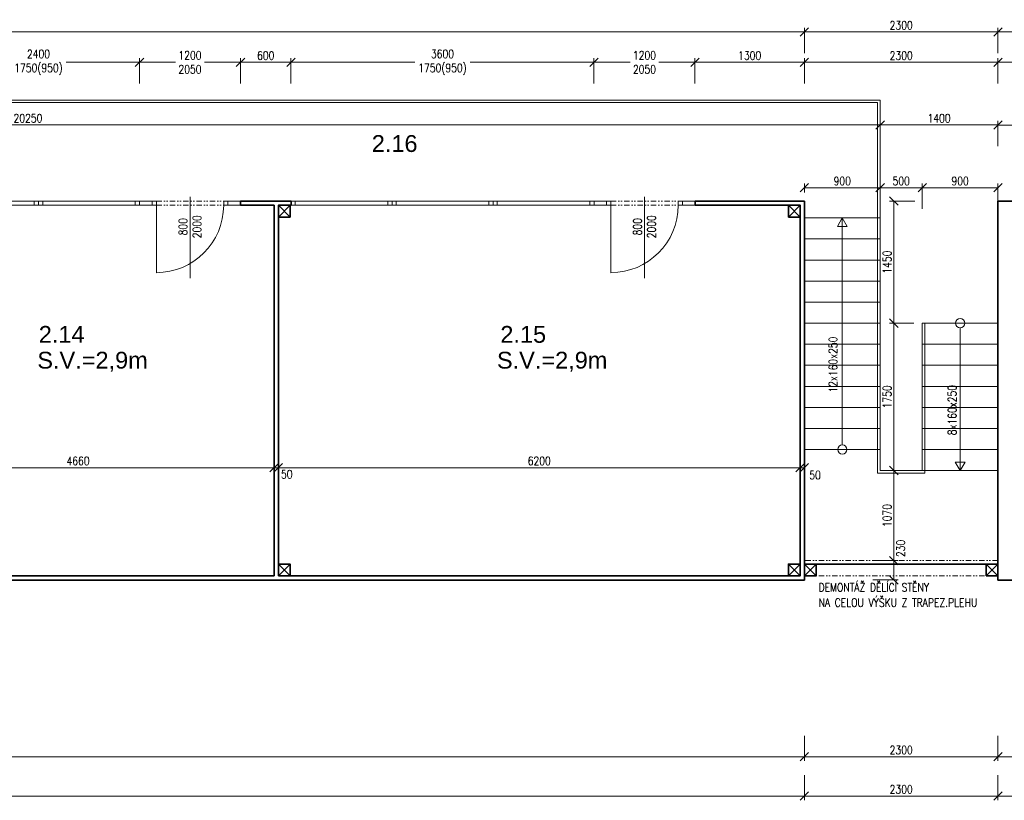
# Model space of a CAD drawing. Header units: millimetres. Extents: x -485339 to 286898, y -1189934 to 1602269.
# Tile 198 of 230: x 60122 to 71820, y -657983 to -648713. Entities that reach past the tile are written whole.
import ezdxf

# ---------------------------------------------------------------- set-up
doc = ezdxf.new("R2010")
doc.units = ezdxf.units.MM
doc.header["$LTSCALE"] = 10
doc.linetypes.add('DĚLICÍ2', pattern=[15.875, 6.35, -3.175, 0, -3.175, 0, -3.175])
doc.layers.get('Defpoints').update_dxf_attribs({"lineweight": 0})
doc.layers.add('BOUR_ČÁRY_OBRYS', color=7, linetype='Continuous', lineweight=35, true_color=0x4ccd32)
doc.layers.add('BOURÁNÍ_POPIS', color=7, linetype='Continuous', lineweight=18, true_color=0x4ccd32)
for name, color, linetype, lineweight in [('St__otvory_dveře', 40, 'Continuous', 18), ('St_kóty', 132, 'Continuous', 18), ('St_otvory_okna', 40, 'Continuous', 18), ('St_plocha_místnosti', 250, 'Continuous', 18), ('St_popis', 250, 'Continuous', 18), ('St_popis_otvory', 40, 'Continuous', 18), ('St_sloupy_opláštění_půdorys', 25, 'Continuous', 35), ('St_čáry_nad', 250, 'DĚLICÍ2', 18), ('St_čáry_obrys', 5, 'Continuous', 35), ('St_čáry_plné', 250, 'Continuous', 18)]:
    doc.layers.add(name, color=color, linetype=linetype, lineweight=lineweight)
doc.styles.add('Andy', font='arial.ttf')
doc.styles.get("Standard").update_dxf_attribs({"font": 'simplex.shx', "width": 0.8})
doc.linetypes.add('ZIGZAG', pattern='A,0.00254,-5.08,[131,ltypeshp.shx,S=5.08,R=0,X=-5.08,Y=0],-10.16,[131,ltypeshp.shx,S=5.08,R=180,X=5.08,Y=0],-5.08', length=20.32254)
doc.dimstyles.new('stavebníM50 vnitřní', dxfattribs={"dimtxt": 100, "dimasz": 100, "dimexe": 50, "dimexo": 100, "dimgap": 30, "dimtad": 1, "dimdec": 0, "dimtxsty": 'Standard', "dimblk": 'OBLIQUE', "dimcen": 2.5, "dimclrd": 256, "dimclre": 256, "dimclrt": 256, "dimadec": 0, "dimazin": 0, "dimtfac": 1, "dimtdec": 0, "dimtmove": 2, "dimatfit": 2, "dimldrblk": 'OBLIQUE', "dimfxl": 250, "dimfxlon": 1, "dimlwd": -1, "dimlwe": -1, "dimarcsym": 0})

# ---------------------------------------------------------------- blocks, each defined once
blk = doc.blocks.new('G$C51AC4435')
at = {"layer": 'St__otvory_dveře', "ltscale": 2}
for points in [[(0, 0), (50, 0), (50, -150), (0, -150)], [(0, -150), (50, -150), (50, -200), (0, -200)], [(0, -1050), (50, -1050), (50, -1000), (0, -1000)], [(0, -1200), (50, -1200), (50, -1050), (0, -1050)]]:
    blk.add_lwpolyline(points, close=True, dxfattribs=at)
at = {"layer": 'St__otvory_dveře', "linetype": 'DĚLICÍ2'}
for points in [[(0, -1000), (0, -200)], [(50, -1000), (50, -200)]]:
    blk.add_lwpolyline(points, dxfattribs=at)
at = {"layer": 'St__otvory_dveře', "ltscale": 2}
blk.add_lwpolyline([(50, -1000), (850, -1000)], dxfattribs=at)
blk.add_arc((50, -1000), 800, 0, 90, dxfattribs=at)
blk = doc.blocks.new('G$C325A9F68')
at = {"layer": 'St_otvory_okna', "ltscale": 2}
for points in [[(0, 0), (1200, 0), (1200, 50), (0, 50)], [(0, 0), (50, 0), (50, 50), (0, 50)], [(1200, 0), (1150, 0), (1150, 50), (1200, 50)]]:
    blk.add_lwpolyline(points, close=True, dxfattribs=at)
blk = doc.blocks.new('G$C2F820337')
at = {"layer": 'St_sloupy_opláštění_půdorys', "ltscale": 2}
blk.add_lwpolyline([(-70, -70), (70, -70), (70, 70), (-70, 70)], close=True, dxfattribs=at)
for points in [[(-70, 70), (70, -70)], [(70, 70), (-70, -70)]]:
    blk.add_lwpolyline(points, dxfattribs=at)
blk = doc.blocks.new('_OBLIQUE')
at = {"color": 0, "linetype": 'ByBlock'}
blk.add_line((-0.5, -0.5), (0.5, 0.5), dxfattribs=at)
blk = doc.blocks.new('*D4946')
at = {"layer": 'Defpoints', "color": 0}
for p in [(61545, -649219), (59145, -650867), (61545, -650892)]:
    blk.add_point(p, dxfattribs=at)
at = {"layer": 'St_kóty'}
for p, q in [((59145, -649469), (59145, -649169)), ((59145, -649219), (60016, -649219)), ((61545, -649219), (60674, -649219)), ((61545, -649469), (61545, -649169))]:
    blk.add_line(p, q, dxfattribs=at)
at = {"layer": 'St_kóty', "xscale": 100, "yscale": 100, "zscale": 100, "rotation": 180}
blk.add_blockref('_OBLIQUE', (59145, -649219), dxfattribs=at)
at = {"layer": 'St_kóty', "xscale": 100, "yscale": 100, "zscale": 100}
blk.add_blockref('_OBLIQUE', (61545, -649219), dxfattribs=at)
at = {"layer": 'St_kóty', "insert": (60345, -649219), "char_height": 100, "attachment_point": 5}
blk.add_mtext('2400\\P1750(950)', dxfattribs=at)
blk = doc.blocks.new('*D4947')
at = {"layer": 'Defpoints', "color": 0}
for p in [(62745, -649219), (61545, -650892), (62745, -650892)]:
    blk.add_point(p, dxfattribs=at)
at = {"layer": 'St_kóty'}
for p, q in [((61545, -649469), (61545, -649169)), ((61545, -649219), (61974, -649219)), ((62745, -649219), (62316, -649219)), ((62745, -649469), (62745, -649169))]:
    blk.add_line(p, q, dxfattribs=at)
at = {"layer": 'St_kóty', "xscale": 100, "yscale": 100, "zscale": 100, "rotation": 180}
blk.add_blockref('_OBLIQUE', (61545, -649219), dxfattribs=at)
at = {"layer": 'St_kóty', "xscale": 100, "yscale": 100, "zscale": 100}
blk.add_blockref('_OBLIQUE', (62745, -649219), dxfattribs=at)
at = {"layer": 'St_kóty', "insert": (62145, -649219), "char_height": 100, "attachment_point": 5}
blk.add_mtext('1200\\P2050', dxfattribs=at)
blk = doc.blocks.new('*D4948')
at = {"layer": 'Defpoints', "color": 0}
for p in [(63345, -649219), (62745, -650892), (63345, -650892)]:
    blk.add_point(p, dxfattribs=at)
at = {"layer": 'St_kóty'}
for p, q in [((62745, -649469), (62745, -649169)), ((62745, -649219), (63345, -649219)), ((63345, -649469), (63345, -649169))]:
    blk.add_line(p, q, dxfattribs=at)
at = {"layer": 'St_kóty', "xscale": 100, "yscale": 100, "zscale": 100, "rotation": 180}
blk.add_blockref('_OBLIQUE', (62745, -649219), dxfattribs=at)
at = {"layer": 'St_kóty', "xscale": 100, "yscale": 100, "zscale": 100}
blk.add_blockref('_OBLIQUE', (63345, -649219), dxfattribs=at)
at = {"layer": 'St_kóty', "insert": (63045, -649139), "char_height": 100, "attachment_point": 5}
blk.add_mtext('600', dxfattribs=at)
blk = doc.blocks.new('*D4950')
at = {"layer": 'Defpoints', "color": 0}
for p in [(66945, -649219), (63345, -650892), (66945, -650892)]:
    blk.add_point(p, dxfattribs=at)
at = {"layer": 'St_kóty'}
for p, q in [((63345, -649469), (63345, -649169)), ((63345, -649219), (64816, -649219)), ((66945, -649219), (65474, -649219)), ((66945, -649469), (66945, -649169))]:
    blk.add_line(p, q, dxfattribs=at)
at = {"layer": 'St_kóty', "xscale": 100, "yscale": 100, "zscale": 100, "rotation": 180}
blk.add_blockref('_OBLIQUE', (63345, -649219), dxfattribs=at)
at = {"layer": 'St_kóty', "xscale": 100, "yscale": 100, "zscale": 100}
blk.add_blockref('_OBLIQUE', (66945, -649219), dxfattribs=at)
at = {"layer": 'St_kóty', "insert": (65145, -649219), "char_height": 100, "attachment_point": 5}
blk.add_mtext('3600\\P1750(950)', dxfattribs=at)
blk = doc.blocks.new('*D4951')
at = {"layer": 'Defpoints', "color": 0}
for p in [(68145, -649219), (66945, -650892), (68145, -650892)]:
    blk.add_point(p, dxfattribs=at)
at = {"layer": 'St_kóty'}
for p, q in [((66945, -649469), (66945, -649169)), ((66945, -649219), (67374, -649219)), ((68145, -649219), (67716, -649219)), ((68145, -649469), (68145, -649169))]:
    blk.add_line(p, q, dxfattribs=at)
at = {"layer": 'St_kóty', "xscale": 100, "yscale": 100, "zscale": 100, "rotation": 180}
blk.add_blockref('_OBLIQUE', (66945, -649219), dxfattribs=at)
at = {"layer": 'St_kóty', "xscale": 100, "yscale": 100, "zscale": 100}
blk.add_blockref('_OBLIQUE', (68145, -649219), dxfattribs=at)
at = {"layer": 'St_kóty', "insert": (67545, -649219), "char_height": 100, "attachment_point": 5}
blk.add_mtext('1200\\P2050', dxfattribs=at)
blk = doc.blocks.new('*D4952')
at = {"layer": 'Defpoints', "color": 0}
for p in [(69445, -649219), (68145, -650892), (69445, -650867)]:
    blk.add_point(p, dxfattribs=at)
at = {"layer": 'St_kóty'}
for p, q in [((68145, -649469), (68145, -649169)), ((68145, -649219), (69445, -649219)), ((69445, -649469), (69445, -649169))]:
    blk.add_line(p, q, dxfattribs=at)
at = {"layer": 'St_kóty', "xscale": 100, "yscale": 100, "zscale": 100, "rotation": 180}
blk.add_blockref('_OBLIQUE', (68145, -649219), dxfattribs=at)
at = {"layer": 'St_kóty', "xscale": 100, "yscale": 100, "zscale": 100}
blk.add_blockref('_OBLIQUE', (69445, -649219), dxfattribs=at)
at = {"layer": 'St_kóty', "insert": (68795, -649139), "char_height": 100, "attachment_point": 5}
blk.add_mtext('1300', dxfattribs=at)
blk = doc.blocks.new('*D4953')
at = {"layer": 'Defpoints', "color": 0}
for p in [(71745, -649219), (69445, -650867), (71745, -650867)]:
    blk.add_point(p, dxfattribs=at)
at = {"layer": 'St_kóty'}
for p, q in [((69445, -649469), (69445, -649169)), ((69445, -649219), (71745, -649219)), ((71745, -649469), (71745, -649169))]:
    blk.add_line(p, q, dxfattribs=at)
at = {"layer": 'St_kóty', "linetype": 'ByBlock', "xscale": 100, "yscale": 100, "zscale": 100, "rotation": 180}
blk.add_blockref('_OBLIQUE', (69445, -649219), dxfattribs=at)
at = {"layer": 'St_kóty', "linetype": 'ByBlock', "xscale": 100, "yscale": 100, "zscale": 100}
blk.add_blockref('_OBLIQUE', (71745, -649219), dxfattribs=at)
at = {"layer": 'St_kóty', "insert": (70595, -649139), "char_height": 100, "attachment_point": 5}
blk.add_mtext('2300', dxfattribs=at)
blk = doc.blocks.new('*D4954')
at = {"layer": 'Defpoints', "color": 0}
for p in [(70345, -650709), (69445, -650867), (70345, -650867)]:
    blk.add_point(p, dxfattribs=at)
at = {"layer": 'St_kóty'}
for p, q in [((69445, -650767), (69445, -650659)), ((70345, -650767), (70345, -650659)), ((69445, -650709), (70345, -650709))]:
    blk.add_line(p, q, dxfattribs=at)
at = {"layer": 'St_kóty', "linetype": 'ByBlock', "xscale": 100, "yscale": 100, "zscale": 100, "rotation": 180}
blk.add_blockref('_OBLIQUE', (69445, -650709), dxfattribs=at)
at = {"layer": 'St_kóty', "linetype": 'ByBlock', "xscale": 100, "yscale": 100, "zscale": 100}
blk.add_blockref('_OBLIQUE', (70345, -650709), dxfattribs=at)
at = {"layer": 'St_kóty', "insert": (69895, -650629), "char_height": 100, "attachment_point": 5}
blk.add_mtext('900', dxfattribs=at)
blk = doc.blocks.new('*D4955')
at = {"layer": 'Defpoints', "color": 0}
for p in [(70845, -650709), (70345, -650867), (70845, -652317)]:
    blk.add_point(p, dxfattribs=at)
at = {"layer": 'St_kóty'}
for p, q in [((70345, -650767), (70345, -650659)), ((70845, -650959), (70845, -650659)), ((70345, -650709), (70845, -650709))]:
    blk.add_line(p, q, dxfattribs=at)
at = {"layer": 'St_kóty', "linetype": 'ByBlock', "xscale": 100, "yscale": 100, "zscale": 100, "rotation": 180}
blk.add_blockref('_OBLIQUE', (70345, -650709), dxfattribs=at)
at = {"layer": 'St_kóty', "linetype": 'ByBlock', "xscale": 100, "yscale": 100, "zscale": 100}
blk.add_blockref('_OBLIQUE', (70845, -650709), dxfattribs=at)
at = {"layer": 'St_kóty', "insert": (70595, -650629), "char_height": 100, "attachment_point": 5}
blk.add_mtext('500', dxfattribs=at)
blk = doc.blocks.new('*D4956')
at = {"layer": 'Defpoints', "color": 0}
for p in [(71745, -650709), (70845, -652317), (71745, -652317)]:
    blk.add_point(p, dxfattribs=at)
at = {"layer": 'St_kóty'}
for p, q in [((70845, -650959), (70845, -650659)), ((71745, -650959), (71745, -650659)), ((70845, -650709), (71745, -650709))]:
    blk.add_line(p, q, dxfattribs=at)
at = {"layer": 'St_kóty', "linetype": 'ByBlock', "xscale": 100, "yscale": 100, "zscale": 100, "rotation": 180}
blk.add_blockref('_OBLIQUE', (70845, -650709), dxfattribs=at)
at = {"layer": 'St_kóty', "linetype": 'ByBlock', "xscale": 100, "yscale": 100, "zscale": 100}
blk.add_blockref('_OBLIQUE', (71745, -650709), dxfattribs=at)
at = {"layer": 'St_kóty', "insert": (71295, -650629), "char_height": 100, "attachment_point": 5}
blk.add_mtext('900', dxfattribs=at)
blk = doc.blocks.new('*D4957')
at = {"layer": 'Defpoints', "color": 0}
for p in [(69445, -655137), (70508, -655137), (69445, -655367)]:
    blk.add_point(p, dxfattribs=at)
at = {"layer": 'St_kóty'}
for p, q in [((70258, -655137), (70558, -655137)), ((70508, -655367), (70508, -655137)), ((70258, -655367), (70558, -655367))]:
    blk.add_line(p, q, dxfattribs=at)
at = {"layer": 'St_kóty', "linetype": 'ByBlock', "xscale": 100, "yscale": 100, "zscale": 100}
for p, rotation in [((70508, -655137), 90), ((70508, -655367), 270)]:
    blk.add_blockref('_OBLIQUE', p, dxfattribs=dict(at, rotation=rotation))
at = {"layer": 'St_kóty', "insert": (70589, -654992), "char_height": 100, "attachment_point": 5, "rotation": 90}
blk.add_mtext('230', dxfattribs=at)
blk = doc.blocks.new('*D4958')
at = {"layer": 'Defpoints', "color": 0}
for p in [(70345, -654067), (70508, -654067), (69445, -655137)]:
    blk.add_point(p, dxfattribs=at)
at = {"layer": 'St_kóty'}
for p, q in [((70445, -654067), (70558, -654067)), ((70508, -655137), (70508, -654067)), ((70258, -655137), (70558, -655137))]:
    blk.add_line(p, q, dxfattribs=at)
at = {"layer": 'St_kóty', "linetype": 'ByBlock', "xscale": 100, "yscale": 100, "zscale": 100}
for p, rotation in [((70508, -654067), 90), ((70508, -655137), 270)]:
    blk.add_blockref('_OBLIQUE', p, dxfattribs=dict(at, rotation=rotation))
at = {"layer": 'St_kóty', "insert": (70428, -654602), "char_height": 100, "attachment_point": 5, "rotation": 90}
blk.add_mtext('1070', dxfattribs=at)
blk = doc.blocks.new('*D4959')
at = {"layer": 'Defpoints', "color": 0}
for p in [(70508, -652317), (70845, -652317), (70345, -654067)]:
    blk.add_point(p, dxfattribs=at)
at = {"layer": 'St_kóty'}
for p, q in [((70745, -652317), (70458, -652317)), ((70508, -654067), (70508, -652317)), ((70445, -654067), (70558, -654067))]:
    blk.add_line(p, q, dxfattribs=at)
at = {"layer": 'St_kóty', "linetype": 'ByBlock', "xscale": 100, "yscale": 100, "zscale": 100}
for p, rotation in [((70508, -652317), 90), ((70508, -654067), 270)]:
    blk.add_blockref('_OBLIQUE', p, dxfattribs=dict(at, rotation=rotation))
at = {"layer": 'St_kóty', "insert": (70428, -653192), "char_height": 100, "attachment_point": 5, "rotation": 90}
blk.add_mtext('1750', dxfattribs=at)
blk = doc.blocks.new('*D4960')
at = {"layer": 'Defpoints', "color": 0}
for p in [(70508, -650867), (71745, -650867), (70845, -652317)]:
    blk.add_point(p, dxfattribs=at)
at = {"layer": 'St_kóty'}
for p, q in [((70758, -650867), (70458, -650867)), ((70508, -652317), (70508, -650867)), ((70745, -652317), (70458, -652317))]:
    blk.add_line(p, q, dxfattribs=at)
at = {"layer": 'St_kóty', "linetype": 'ByBlock', "xscale": 100, "yscale": 100, "zscale": 100}
for p, rotation in [((70508, -650867), 90), ((70508, -652317), 270)]:
    blk.add_blockref('_OBLIQUE', p, dxfattribs=dict(at, rotation=rotation))
at = {"layer": 'St_kóty', "insert": (70428, -651592), "char_height": 100, "attachment_point": 5, "rotation": 90}
blk.add_mtext('1450', dxfattribs=at)
blk = doc.blocks.new('*D4962')
at = {"layer": 'Defpoints', "color": 0}
for p in [(70345, -649667), (70345, -649963), (50095, -650267)]:
    blk.add_point(p, dxfattribs=at)
at = {"layer": 'St_kóty'}
for p, q in [((70345, -649767), (70345, -650013)), ((50095, -650167), (50095, -649913)), ((50095, -649963), (70345, -649963))]:
    blk.add_line(p, q, dxfattribs=at)
at = {"layer": 'St_kóty', "linetype": 'ByBlock', "xscale": 100, "yscale": 100, "zscale": 100, "rotation": 180}
blk.add_blockref('_OBLIQUE', (50095, -649963), dxfattribs=at)
at = {"layer": 'St_kóty', "linetype": 'ByBlock', "xscale": 100, "yscale": 100, "zscale": 100}
blk.add_blockref('_OBLIQUE', (70345, -649963), dxfattribs=at)
at = {"layer": 'St_kóty', "insert": (60220, -649883), "char_height": 100, "attachment_point": 5}
blk.add_mtext('20250', dxfattribs=at)
blk = doc.blocks.new('*D4963')
at = {"layer": 'Defpoints', "color": 0}
for p in [(70345, -649667), (71745, -649963), (71745, -650867)]:
    blk.add_point(p, dxfattribs=at)
at = {"layer": 'St_kóty'}
for p, q in [((70345, -649767), (70345, -650013)), ((70345, -649963), (71745, -649963)), ((71745, -650213), (71745, -649913))]:
    blk.add_line(p, q, dxfattribs=at)
at = {"layer": 'St_kóty', "linetype": 'ByBlock', "xscale": 100, "yscale": 100, "zscale": 100, "rotation": 180}
blk.add_blockref('_OBLIQUE', (70345, -649963), dxfattribs=at)
at = {"layer": 'St_kóty', "linetype": 'ByBlock', "xscale": 100, "yscale": 100, "zscale": 100}
blk.add_blockref('_OBLIQUE', (71745, -649963), dxfattribs=at)
at = {"layer": 'St_kóty', "insert": (71045, -649883), "char_height": 100, "attachment_point": 5}
blk.add_mtext('1400', dxfattribs=at)
blk = doc.blocks.new('*D4968')
at = {"layer": 'Defpoints', "color": 0}
for p in [(63145, -654033), (58485, -655317), (63145, -655317)]:
    blk.add_point(p, dxfattribs=at)
at = {"layer": 'St_kóty'}
for p, q in [((58485, -654283), (58485, -653983)), ((58485, -654033), (63145, -654033)), ((63145, -654283), (63145, -653983))]:
    blk.add_line(p, q, dxfattribs=at)
at = {"layer": 'St_kóty', "linetype": 'ByBlock', "xscale": 100, "yscale": 100, "zscale": 100, "rotation": 180}
blk.add_blockref('_OBLIQUE', (58485, -654033), dxfattribs=at)
at = {"layer": 'St_kóty', "linetype": 'ByBlock', "xscale": 100, "yscale": 100, "zscale": 100}
blk.add_blockref('_OBLIQUE', (63145, -654033), dxfattribs=at)
at = {"layer": 'St_kóty', "insert": (60815, -653953), "char_height": 100, "attachment_point": 5}
blk.add_mtext('4660', dxfattribs=at)
blk = doc.blocks.new('*D4969')
at = {"layer": 'Defpoints', "color": 0}
for p in [(63195, -654033), (63195, -655177), (63145, -655317)]:
    blk.add_point(p, dxfattribs=at)
at = {"layer": 'St_kóty'}
for p, q in [((63145, -654283), (63145, -653983)), ((63145, -654033), (63195, -654033)), ((63195, -654283), (63195, -653983))]:
    blk.add_line(p, q, dxfattribs=at)
at = {"layer": 'St_kóty', "xscale": 100, "yscale": 100, "zscale": 100}
blk.add_blockref('_OBLIQUE', (63145, -654033), dxfattribs=at)
at = {"layer": 'St_kóty', "xscale": 100, "yscale": 100, "zscale": 100, "rotation": 180}
blk.add_blockref('_OBLIQUE', (63195, -654033), dxfattribs=at)
at = {"layer": 'St_kóty', "insert": (63295, -654111), "char_height": 100, "attachment_point": 5}
blk.add_mtext('50', dxfattribs=at)
blk = doc.blocks.new('*D4970')
at = {"layer": 'Defpoints', "color": 0}
for p in [(69395, -654033), (63195, -655177), (69395, -655317)]:
    blk.add_point(p, dxfattribs=at)
at = {"layer": 'St_kóty'}
for p, q in [((63195, -654283), (63195, -653983)), ((63195, -654033), (69395, -654033)), ((69395, -654283), (69395, -653983))]:
    blk.add_line(p, q, dxfattribs=at)
at = {"layer": 'St_kóty', "xscale": 100, "yscale": 100, "zscale": 100, "rotation": 180}
blk.add_blockref('_OBLIQUE', (63195, -654033), dxfattribs=at)
at = {"layer": 'St_kóty', "xscale": 100, "yscale": 100, "zscale": 100}
blk.add_blockref('_OBLIQUE', (69395, -654033), dxfattribs=at)
at = {"layer": 'St_kóty', "insert": (66295, -653953), "char_height": 100, "attachment_point": 5}
blk.add_mtext('6200', dxfattribs=at)
blk = doc.blocks.new('*D4971')
at = {"layer": 'Defpoints', "color": 0}
for p in [(69445, -654033), (69395, -655317), (69445, -655367)]:
    blk.add_point(p, dxfattribs=at)
at = {"layer": 'St_kóty'}
for p, q in [((69395, -654283), (69395, -653983)), ((69395, -654033), (69445, -654033)), ((69445, -654283), (69445, -653983))]:
    blk.add_line(p, q, dxfattribs=at)
at = {"layer": 'St_kóty', "xscale": 100, "yscale": 100, "zscale": 100}
blk.add_blockref('_OBLIQUE', (69395, -654033), dxfattribs=at)
at = {"layer": 'St_kóty', "xscale": 100, "yscale": 100, "zscale": 100, "rotation": 180}
blk.add_blockref('_OBLIQUE', (69445, -654033), dxfattribs=at)
at = {"layer": 'St_kóty', "insert": (69572, -654121), "char_height": 100, "attachment_point": 5}
blk.add_mtext('50', dxfattribs=at)
blk = doc.blocks.new('*D4972')
at = {"layer": 'Defpoints', "color": 0}
for p in [(73270, -649219), (71745, -650867), (73270, -650867)]:
    blk.add_point(p, dxfattribs=at)
at = {"layer": 'St_kóty'}
for p, q in [((71745, -649469), (71745, -649169)), ((71745, -649219), (73270, -649219)), ((73270, -649469), (73270, -649169))]:
    blk.add_line(p, q, dxfattribs=at)
at = {"layer": 'St_kóty', "linetype": 'ByBlock', "xscale": 100, "yscale": 100, "zscale": 100, "rotation": 180}
blk.add_blockref('_OBLIQUE', (71745, -649219), dxfattribs=at)
at = {"layer": 'St_kóty', "linetype": 'ByBlock', "xscale": 100, "yscale": 100, "zscale": 100}
blk.add_blockref('_OBLIQUE', (73270, -649219), dxfattribs=at)
at = {"layer": 'St_kóty', "insert": (72508, -649139), "char_height": 100, "attachment_point": 5}
blk.add_mtext('1525', dxfattribs=at)
blk = doc.blocks.new('*D4981')
at = {"layer": 'Defpoints', "color": 0}
for p in [(69445, -648859), (47745, -650867), (69445, -650867)]:
    blk.add_point(p, dxfattribs=at)
at = {"layer": 'St_kóty'}
for p, q in [((47745, -649109), (47745, -648809)), ((47745, -648859), (69445, -648859)), ((69445, -649109), (69445, -648809))]:
    blk.add_line(p, q, dxfattribs=at)
at = {"layer": 'St_kóty', "linetype": 'ByBlock', "xscale": 100, "yscale": 100, "zscale": 100, "rotation": 180}
blk.add_blockref('_OBLIQUE', (47745, -648859), dxfattribs=at)
at = {"layer": 'St_kóty', "linetype": 'ByBlock', "xscale": 100, "yscale": 100, "zscale": 100}
blk.add_blockref('_OBLIQUE', (69445, -648859), dxfattribs=at)
at = {"layer": 'St_kóty', "insert": (58595, -648779), "char_height": 100, "attachment_point": 5}
blk.add_mtext('21700', dxfattribs=at)
blk = doc.blocks.new('*D4982')
at = {"layer": 'Defpoints', "color": 0}
for p in [(71745, -648859), (69445, -650867), (71745, -650867)]:
    blk.add_point(p, dxfattribs=at)
at = {"layer": 'St_kóty'}
for p, q in [((69445, -649109), (69445, -648809)), ((69445, -648859), (71745, -648859)), ((71745, -649109), (71745, -648809))]:
    blk.add_line(p, q, dxfattribs=at)
at = {"layer": 'St_kóty', "linetype": 'ByBlock', "xscale": 100, "yscale": 100, "zscale": 100, "rotation": 180}
blk.add_blockref('_OBLIQUE', (69445, -648859), dxfattribs=at)
at = {"layer": 'St_kóty', "linetype": 'ByBlock', "xscale": 100, "yscale": 100, "zscale": 100}
blk.add_blockref('_OBLIQUE', (71745, -648859), dxfattribs=at)
at = {"layer": 'St_kóty', "insert": (70595, -648779), "char_height": 100, "attachment_point": 5}
blk.add_mtext('2300', dxfattribs=at)
blk = doc.blocks.new('*D4983')
at = {"layer": 'Defpoints', "color": 0}
for p in [(82055, -648859), (71745, -650867), (82055, -650867)]:
    blk.add_point(p, dxfattribs=at)
at = {"layer": 'St_kóty'}
for p, q in [((71745, -649109), (71745, -648809)), ((71745, -648859), (82055, -648859)), ((82055, -649109), (82055, -648809))]:
    blk.add_line(p, q, dxfattribs=at)
at = {"layer": 'St_kóty', "linetype": 'ByBlock', "xscale": 100, "yscale": 100, "zscale": 100, "rotation": 180}
blk.add_blockref('_OBLIQUE', (71745, -648859), dxfattribs=at)
at = {"layer": 'St_kóty', "linetype": 'ByBlock', "xscale": 100, "yscale": 100, "zscale": 100}
blk.add_blockref('_OBLIQUE', (82055, -648859), dxfattribs=at)
at = {"layer": 'St_kóty', "insert": (76900, -648779), "char_height": 100, "attachment_point": 5}
blk.add_mtext('10310', dxfattribs=at)
blk = doc.blocks.new('*D4986')
at = {"layer": 'Defpoints', "color": 0}
for p in [(72945, -649965), (71745, -650867), (72945, -651167)]:
    blk.add_point(p, dxfattribs=at)
at = {"layer": 'St_kóty'}
for p, q in [((71745, -650215), (71745, -649915)), ((71745, -649965), (72945, -649965)), ((72945, -650215), (72945, -649915))]:
    blk.add_line(p, q, dxfattribs=at)
at = {"layer": 'St_kóty', "linetype": 'ByBlock', "xscale": 100, "yscale": 100, "zscale": 100, "rotation": 180}
blk.add_blockref('_OBLIQUE', (71745, -649965), dxfattribs=at)
at = {"layer": 'St_kóty', "linetype": 'ByBlock', "xscale": 100, "yscale": 100, "zscale": 100}
blk.add_blockref('_OBLIQUE', (72945, -649965), dxfattribs=at)
at = {"layer": 'St_kóty', "insert": (72345, -649885), "char_height": 100, "attachment_point": 5}
blk.add_mtext('1200', dxfattribs=at)
blk = doc.blocks.new('*D5044')
at = {"layer": 'Defpoints', "color": 0}
for p in [(47745, -655663), (69445, -655663), (69445, -657466)]:
    blk.add_point(p, dxfattribs=at)
at = {"layer": 'St_kóty'}
for p, q in [((47745, -657216), (47745, -657516)), ((69445, -657216), (69445, -657516)), ((47745, -657466), (69445, -657466))]:
    blk.add_line(p, q, dxfattribs=at)
at = {"layer": 'St_kóty', "linetype": 'ByBlock', "xscale": 100, "yscale": 100, "zscale": 100, "rotation": 180}
blk.add_blockref('_OBLIQUE', (47745, -657466), dxfattribs=at)
at = {"layer": 'St_kóty', "linetype": 'ByBlock', "xscale": 100, "yscale": 100, "zscale": 100}
blk.add_blockref('_OBLIQUE', (69445, -657466), dxfattribs=at)
at = {"layer": 'St_kóty', "insert": (58595, -657386), "char_height": 100, "attachment_point": 5}
blk.add_mtext('21700', dxfattribs=at)
blk = doc.blocks.new('*D5045')
at = {"layer": 'Defpoints', "color": 0}
for p in [(69445, -655663), (71745, -655663), (71745, -657466)]:
    blk.add_point(p, dxfattribs=at)
at = {"layer": 'St_kóty'}
for p, q in [((69445, -657216), (69445, -657516)), ((71745, -657216), (71745, -657516)), ((69445, -657466), (71745, -657466))]:
    blk.add_line(p, q, dxfattribs=at)
at = {"layer": 'St_kóty', "linetype": 'ByBlock', "xscale": 100, "yscale": 100, "zscale": 100, "rotation": 180}
blk.add_blockref('_OBLIQUE', (69445, -657466), dxfattribs=at)
at = {"layer": 'St_kóty', "linetype": 'ByBlock', "xscale": 100, "yscale": 100, "zscale": 100}
blk.add_blockref('_OBLIQUE', (71745, -657466), dxfattribs=at)
at = {"layer": 'St_kóty', "insert": (70595, -657386), "char_height": 100, "attachment_point": 5}
blk.add_mtext('2300', dxfattribs=at)
blk = doc.blocks.new('*D5046')
at = {"layer": 'Defpoints', "color": 0}
for p in [(71745, -655663), (72495, -655663), (72495, -657466)]:
    blk.add_point(p, dxfattribs=at)
at = {"layer": 'St_kóty'}
for p, q in [((71745, -657216), (71745, -657516)), ((72495, -657216), (72495, -657516)), ((71745, -657466), (72495, -657466))]:
    blk.add_line(p, q, dxfattribs=at)
at = {"layer": 'St_kóty', "linetype": 'ByBlock', "xscale": 100, "yscale": 100, "zscale": 100, "rotation": 180}
blk.add_blockref('_OBLIQUE', (71745, -657466), dxfattribs=at)
at = {"layer": 'St_kóty', "linetype": 'ByBlock', "xscale": 100, "yscale": 100, "zscale": 100}
blk.add_blockref('_OBLIQUE', (72495, -657466), dxfattribs=at)
at = {"layer": 'St_kóty', "insert": (72120, -657386), "char_height": 100, "attachment_point": 5}
blk.add_mtext('750', dxfattribs=at)
blk = doc.blocks.new('*D5071')
at = {"layer": 'Defpoints', "color": 0}
for p in [(47745, -655367), (69445, -655367), (69445, -657933)]:
    blk.add_point(p, dxfattribs=at)
at = {"layer": 'St_kóty'}
for p, q in [((47745, -657683), (47745, -657983)), ((69445, -657683), (69445, -657983)), ((47745, -657933), (69445, -657933))]:
    blk.add_line(p, q, dxfattribs=at)
at = {"layer": 'St_kóty', "linetype": 'ByBlock', "xscale": 100, "yscale": 100, "zscale": 100, "rotation": 180}
blk.add_blockref('_OBLIQUE', (47745, -657933), dxfattribs=at)
at = {"layer": 'St_kóty', "linetype": 'ByBlock', "xscale": 100, "yscale": 100, "zscale": 100}
blk.add_blockref('_OBLIQUE', (69445, -657933), dxfattribs=at)
at = {"layer": 'St_kóty', "insert": (58595, -657853), "char_height": 100, "attachment_point": 5}
blk.add_mtext('21700', dxfattribs=at)
blk = doc.blocks.new('*D5072')
at = {"layer": 'Defpoints', "color": 0}
for p in [(69445, -655367), (71745, -655367), (71745, -657933)]:
    blk.add_point(p, dxfattribs=at)
at = {"layer": 'St_kóty'}
for p, q in [((69445, -657683), (69445, -657983)), ((71745, -657683), (71745, -657983)), ((69445, -657933), (71745, -657933))]:
    blk.add_line(p, q, dxfattribs=at)
at = {"layer": 'St_kóty', "linetype": 'ByBlock', "xscale": 100, "yscale": 100, "zscale": 100, "rotation": 180}
blk.add_blockref('_OBLIQUE', (69445, -657933), dxfattribs=at)
at = {"layer": 'St_kóty', "linetype": 'ByBlock', "xscale": 100, "yscale": 100, "zscale": 100}
blk.add_blockref('_OBLIQUE', (71745, -657933), dxfattribs=at)
at = {"layer": 'St_kóty', "insert": (70595, -657853), "char_height": 100, "attachment_point": 5}
blk.add_mtext('2300', dxfattribs=at)
blk = doc.blocks.new('*D5073')
at = {"layer": 'Defpoints', "color": 0}
for p in [(71745, -655367), (83245, -655367), (83245, -657933)]:
    blk.add_point(p, dxfattribs=at)
at = {"layer": 'St_kóty'}
for p, q in [((71745, -657683), (71745, -657983)), ((83245, -657683), (83245, -657983)), ((71745, -657933), (83245, -657933))]:
    blk.add_line(p, q, dxfattribs=at)
at = {"layer": 'St_kóty', "linetype": 'ByBlock', "xscale": 100, "yscale": 100, "zscale": 100, "rotation": 180}
blk.add_blockref('_OBLIQUE', (71745, -657933), dxfattribs=at)
at = {"layer": 'St_kóty', "linetype": 'ByBlock', "xscale": 100, "yscale": 100, "zscale": 100}
blk.add_blockref('_OBLIQUE', (83245, -657933), dxfattribs=at)
at = {"layer": 'St_kóty', "insert": (77495, -657853), "char_height": 100, "attachment_point": 5}
blk.add_mtext('11500', dxfattribs=at)

msp = doc.modelspace()

# ---------------------------------------------------------------- linework, layer by layer
at = {"layer": 'BOUR_ČÁRY_OBRYS', "linetype": 'ZIGZAG', "ltscale": 0.5}
msp.add_lwpolyline([(71745.3, -655177.3), (69445.3, -655177.3)], dxfattribs=at)
at = {"layer": 'St_popis_otvory'}
for points in [[(62145.3, -651783.1), (62145.3, -650816.9)], [(67545.3, -651783.1), (67545.3, -650816.9)]]:
    msp.add_lwpolyline(points, dxfattribs=at)
at = {"layer": 'St_čáry_nad'}
for points in [[(71745.3, -655137.1), (69445.3, -655137.1)], [(71745.3, -655317.3), (69445.3, -655317.3)]]:
    msp.add_lwpolyline(points, dxfattribs=at)
at = {"layer": 'St_čáry_obrys'}
for points in [[(62745.3, -650917.3), (62745.3, -650867.3)], [(63345.3, -650867.3), (62745.3, -650867.3)], [(63345.3, -650917.3), (63345.3, -650867.3)], [(69445.3, -650867.3), (68145.3, -650867.3)], [(68145.3, -650917.3), (68145.3, -650867.3)], [(69445.3, -655367.3), (69445.3, -650867.3)], [(62745.3, -650917.3), (63145.3, -650917.3)], [(63145.3, -650917.3), (63145.3, -655317.3)], [(63195.3, -650917.3), (63195.3, -655317.3)], [(63195.3, -650917.3), (63345.3, -650917.3)], [(69395.3, -650917.3), (68145.3, -650917.3)], [(69395.3, -652494.3), (69395.3, -650917.3)], [(69395.3, -655317.3), (69395.3, -650917.3)], [(58485.3, -655317.3), (63145.3, -655317.3)], [(63195.3, -655317.3), (69395.3, -655317.3)], [(47745.3, -655367.3), (69445.3, -655367.3)]]:
    msp.add_lwpolyline(points, dxfattribs=at)
at = {"layer": 'St_čáry_obrys', "ltscale": 2}
for points in [[(71745.3, -655367.3), (71745.3, -650867.3)], [(73270.3, -650867.3), (71745.3, -650867.3)], [(71745.3, -655367.3), (72495.3, -655367.3)]]:
    msp.add_lwpolyline(points, dxfattribs=at)
at = {"layer": 'St_čáry_plné'}
for points in [[(50095.3, -650867.3), (50095.3, -649667.3), (69445.3, -649667.3), (70345.3, -649667.3), (70345.3, -654067.3)], [(50125.3, -650867.3), (50125.3, -649697.3), (69445.3, -649697.3), (70315.3, -649697.3), (70315.3, -654097.3)], [(69445.3, -651067.3), (70345.3, -651067.3)], [(69445.3, -651317.3), (70345.3, -651317.3)], [(69445.3, -651567.3), (70345.3, -651567.3)], [(69445.3, -651817.3), (70345.3, -651817.3)], [(69445.3, -652067.3), (70345.3, -652067.3)], [(69445.3, -652317.3), (70345.3, -652317.3)], [(70845.3, -654067.3), (70845.3, -652317.3)], [(71745.3, -652317.3), (70845.3, -652317.3)], [(70875.3, -654097.3), (70875.3, -652317.3)], [(71745.3, -654917.3), (71745.3, -652317.3)], [(69445.3, -652567.3), (70345.3, -652567.3)], [(71745.3, -652567.3), (70845.3, -652567.3)], [(69445.3, -652817.3), (70345.3, -652817.3)], [(71745.3, -652817.3), (70845.3, -652817.3)], [(69445.3, -653067.3), (70345.3, -653067.3)], [(71745.3, -653067.3), (70845.3, -653067.3)], [(69445.3, -653317.3), (70345.3, -653317.3)], [(71745.3, -653317.3), (70845.3, -653317.3)], [(69445.3, -653567.3), (70345.3, -653567.3)], [(71745.3, -653567.3), (70845.3, -653567.3)], [(69445.3, -653817.3), (70345.3, -653817.3)], [(71745.3, -653817.3), (70845.3, -653817.3)], [(70875.3, -654097.3), (70315.3, -654097.3)], [(71745.3, -654067.3), (70345.3, -654067.3)]]:
    msp.add_lwpolyline(points, dxfattribs=at)
at = {"layer": 'St_čáry_plné', "ltscale": 2}
for points in [[(69895.3, -651067.3), (69836.7, -651168.7), (69953.8, -651168.7)], [(71295.3, -654067.3), (71236.7, -653965.8), (71353.8, -653965.8)]]:
    msp.add_lwpolyline(points, close=True, dxfattribs=at)
for points in [[(69895.3, -653762.7), (69895.3, -651067.3)], [(71295.3, -652371.8), (71295.3, -654067.3)]]:
    msp.add_lwpolyline(points, dxfattribs=at)
for centre in [(71295.3, -652317.3), (69895.3, -653817.3)]:
    msp.add_circle(centre, 54.6, dxfattribs=at)

# ---------------------------------------------------------------- block references
at = {"layer": 'St__otvory_dveře', "ltscale": 2, "rotation": 270}
for p in [(62745.3, -650867.3), (68145.3, -650867.3)]:
    msp.add_blockref('G$C51AC4435', p, dxfattribs=at)
at = {"layer": 'St_otvory_okna', "ltscale": 2}
for p in [(59145.3, -650917.3), (60345.3, -650917.3), (63345.3, -650917.3), (64545.3, -650917.3), (65745.3, -650917.3)]:
    msp.add_blockref('G$C325A9F68', p, dxfattribs=at)
at = {"layer": 'St_sloupy_opláštění_půdorys', "ltscale": 2}
for p in [(63265.3, -650987.3), (69325.3, -650987.3), (63265.3, -655247.3), (69325.3, -655247.3), (69515.3, -655247.3), (71675.3, -655247.3)]:
    msp.add_blockref('G$C2F820337', p, dxfattribs=at)

# ---------------------------------------------------------------- texts
at = {"layer": 'BOURÁNÍ_POPIS', "width": 0.8}
for s, p in [('DEMONTÁŽ DĚLÍCÍ STĚNY ', (69613, -655504.8)), ('NA CELOU VÝŠKU Z TRAPEZ.PLEHU', (69613, -655685.2))]:
    msp.add_text(s, height=100, dxfattribs=at).set_placement(p)
at = {"layer": 'St_plocha_místnosti', "ltscale": 2, "style": 'Andy'}
for s, p in [('2.16', (64305.1, -650283.6)), ('2.14', (60348.4, -652549.9)), ('2.15', (65832.5, -652549.9)), ('S.V.=2,9m', (60331.3, -652856.5)), ('S.V.=2,9m', (65792.3, -652856.5))]:
    msp.add_text(s, height=200, dxfattribs=at).set_placement(p)
at = {"layer": 'St_popis', "ltscale": 2, "width": 0.8}
for s, p in [('12x160x250', (69835.4, -653141.9)), ('8x160x250', (71250.6, -653648.1))]:
    msp.add_text(s, height=100, rotation=90, dxfattribs=at).set_placement(p)
at = {"layer": 'St_popis_otvory', "char_height": 100, "width": 1342.526, "attachment_point": 5, "rotation": 90}
for insert in [(62145.3, -651171.9), (67545.3, -651171.9)]:
    msp.add_mtext('800\\P2000', dxfattribs=dict(at, insert=insert))

# ---------------------------------------------------------------- dimensions: what is measured, and where the dimension line sits
at = {"layer": 'St_kóty'}
for base, p1, p2, picture, middle in [((69445.3, -648858.7), (47745.3, -650867.3), (69445.3, -650867.3), '*D4981', (58595.3, -648778.7)), ((71745.3, -648858.7), (69445.3, -650867.3), (71745.3, -650867.3), '*D4982', (70595.3, -648778.7)), ((82055.3, -648858.7), (71745.3, -650867.3), (82055.3, -650867.3), '*D4983', (76900.3, -648778.7)), ((63345.3, -649219.4), (62745.3, -650892.3), (63345.3, -650892.3), '*D4948', (63045.3, -649139.4)), ((69445.3, -649219.4), (68145.3, -650892.3), (69445.3, -650867.3), '*D4952', (68795.3, -649139.4)), ((71745.3, -649219.4), (69445.3, -650867.3), (71745.3, -650867.3), '*D4953', (70595.3, -649139.4)), ((73270.3, -649219.4), (71745.3, -650867.3), (73270.3, -650867.3), '*D4972', (72507.8, -649139.4)), ((70345.3, -649963.2), (50095.3, -650267.3), (70345.3, -649667.3), '*D4962', (60220.3, -649883.2)), ((71745.3, -649963.2), (70345.3, -649667.3), (71745.3, -650867.3), '*D4963', (71045.3, -649883.2)), ((72945.3, -649965.2), (71745.3, -650867.3), (72945.3, -651167.3), '*D4986', (72345.3, -649885.2)), ((70345.3, -650709), (69445.3, -650867.3), (70345.3, -650867.3), '*D4954', (69895.3, -650629)), ((70845.3, -650709), (70345.3, -650867.3), (70845.3, -652317.3), '*D4955', (70595.3, -650629)), ((71745.3, -650709), (70845.3, -652317.3), (71745.3, -652317.3), '*D4956', (71295.3, -650629)), ((63145.3, -654033.3), (58485.3, -655317.3), (63145.3, -655317.3), '*D4968', (60815.3, -653953.3)), ((69395.3, -654033.3), (63195.3, -655177.3), (69395.3, -655317.3), '*D4970', (66295.3, -653953.3)), ((69445.3, -657933.2), (47745.3, -655367.3), (69445.3, -655367.3), '*D5071', (58595.3, -657853.2)), ((71745.3, -657933.2), (69445.3, -655367.3), (71745.3, -655367.3), '*D5072', (70595.3, -657853.2)), ((83245.3, -657933.2), (71745.3, -655367.3), (83245.3, -655367.3), '*D5073', (77495.3, -657853.2)), ((69445.3, -657466.5), (47745.3, -655662.9), (69445.3, -655662.9), '*D5044', (58595.3, -657386.5)), ((71745.3, -657466.5), (69445.3, -655662.9), (71745.3, -655662.9), '*D5045', (70595.3, -657386.5)), ((72495.3, -657466.5), (71745.3, -655662.9), (72495.3, -655662.9), '*D5046', (72120.3, -657386.5))]:
    dim = msp.add_linear_dim(base=base, p1=p1, p2=p2, dimstyle='stavebníM50 vnitřní', dxfattribs=at)
    dim.commit()
    dim.dimension.update_dxf_attribs({"geometry": picture, "text_midpoint": middle})
for base, p1, p2, text, picture, middle in [((61545.3, -649219.4), (59145.3, -650867.3), (61545.3, -650892.3), '<>\\P1750(950)', '*D4946', (60345.3, -649219.4)), ((62745.3, -649219.4), (61545.3, -650892.3), (62745.3, -650892.3), '<>\\P2050', '*D4947', (62145.3, -649219.4)), ((66945.3, -649219.4), (63345.3, -650892.3), (66945.3, -650892.3), '<>\\P1750(950)', '*D4950', (65145.3, -649219.4)), ((68145.3, -649219.4), (66945.3, -650892.3), (68145.3, -650892.3), '<>\\P2050', '*D4951', (67545.3, -649219.4))]:
    dim = msp.add_linear_dim(base=base, p1=p1, p2=p2, text=text, dimstyle='stavebníM50 vnitřní', override={"dimtxsty": 'Standard'}, dxfattribs=at)
    dim.commit()
    dim.dimension.update_dxf_attribs({"geometry": picture, "text_midpoint": middle, "dimtype": 160})
for base, p1, p2, picture, middle in [((70507.5, -650867.3), (70845.3, -652317.3), (71745.3, -650867.3), '*D4960', (70427.5, -651592.3)), ((70507.5, -652317.3), (70345.3, -654067.3), (70845.3, -652317.3), '*D4959', (70427.5, -653192.3)), ((70507.5, -654067.3), (69445.3, -655137.1), (70345.3, -654067.3), '*D4958', (70427.5, -654602.2))]:
    dim = msp.add_linear_dim(base=base, p1=p1, p2=p2, angle=90, dimstyle='stavebníM50 vnitřní', dxfattribs=at)
    dim.commit()
    dim.dimension.update_dxf_attribs({"geometry": picture, "text_midpoint": middle})
for base, p1, p2, picture, middle in [((63195.3, -654033.3), (63145.3, -655317.3), (63195.3, -655177.3), '*D4969', (63294.6, -654110.6)), ((69445.3, -654033.3), (69395.3, -655317.3), (69445.3, -655367.3), '*D4971', (69572, -654121.3))]:
    dim = msp.add_linear_dim(base=base, p1=p1, p2=p2, dimstyle='stavebníM50 vnitřní', dxfattribs=at)
    dim.commit()
    dim.dimension.update_dxf_attribs({"geometry": picture, "text_midpoint": middle, "dimtype": 160})
dim = msp.add_linear_dim(base=(70507.5, -655137.1), p1=(69445.3, -655367.3), p2=(69445.3, -655137.1), angle=90, dimstyle='stavebníM50 vnitřní', dxfattribs=at)
dim.commit()
dim.dimension.update_dxf_attribs({"geometry": '*D4957', "text_midpoint": (70588.8, -654992), "dimtype": 160})

doc.saveas('drawing.dxf')
